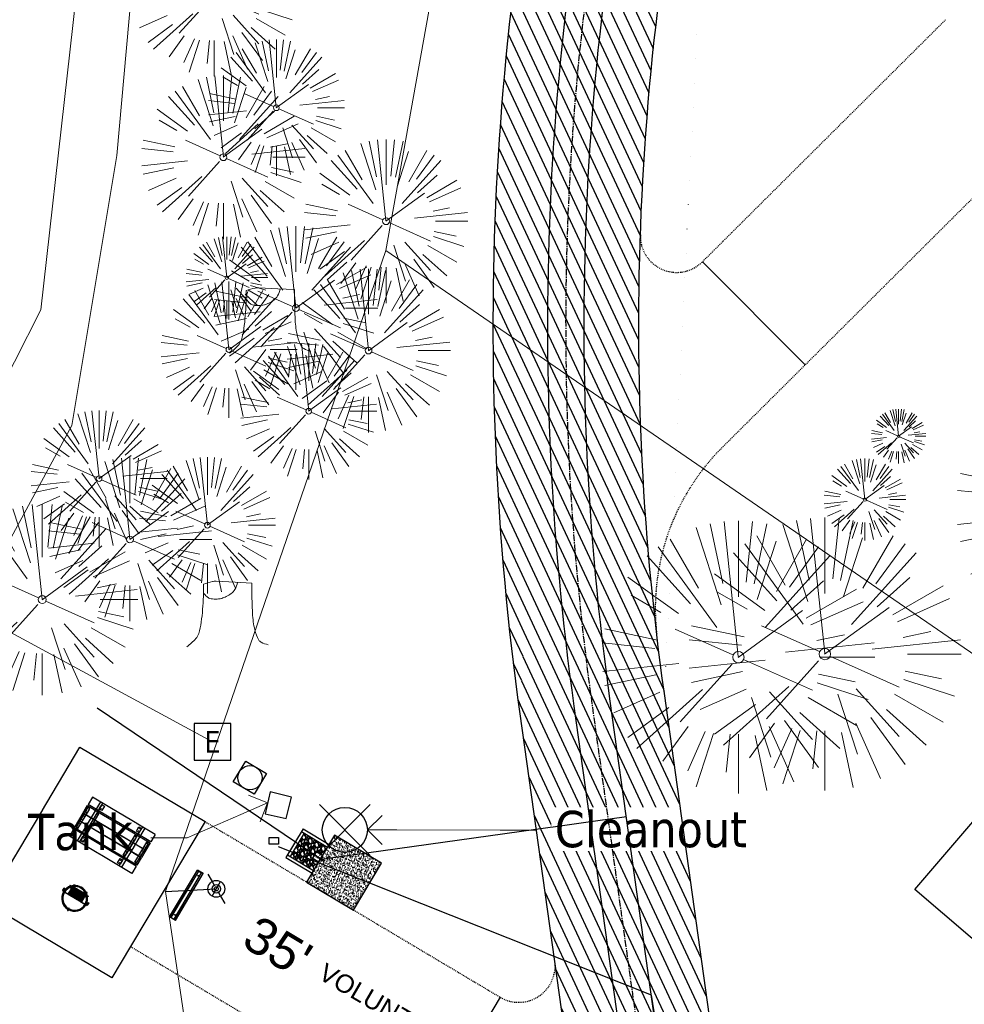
# Model space of a CAD drawing. Header units: feet. Extents: x 1134296 to 1140710, y 647902 to 649877.
# Tile 17 of 42: x 1134482 to 1134586, y 648709 to 648818. Entities that reach past the tile are written whole.
import ezdxf
from ezdxf import colors
from ezdxf.entities.mleader import LeaderData, LeaderLine
from ezdxf.enums import TextEntityAlignment as Align
from ezdxf.lldxf.tags import DXFTag
from ezdxf.math import Vec2, Vec3

# ---------------------------------------------------------------- set-up
doc = ezdxf.new("R2010")
doc.units = ezdxf.units.FT
doc.header["$MEASUREMENT"] = 0
for name, pattern in [('CENTER2', [1.125, 0.75, -0.125, 0.125, -0.125]), ('HIDDEN4', [0.095, 0.05, -0.045]), ('RAD', [0.13, 0.08, -0.05])]:
    doc.linetypes.add(name, pattern=pattern)
for name, color, linetype in [('-AGGREGATE', 8, 'Continuous'), ('-BOLTS-LAGS-SCREWS', 7, 'Continuous'), ('-CONCRETE', 9, 'Continuous'), ('-HARDWARE', 7, 'Continuous'), ('-TIMBER', 6, 'Continuous'), ('-WOOD', 5, 'Continuous'), ('C-CAMPSITE-PADS', 6, 'Continuous'), ('C-PRKG-ASPH', 5, 'Continuous'), ('C-PRKG-WHEL-STOP', 5, 'Continuous'), ('C-ROAD-ASPHALT', 1, 'Continuous'), ('C-ROAD-CNTR', 1, 'CENTER2'), ('C-ROAD-GRVL', 1, 'RAD'), ('C-SWLK-CONC', 5, 'Continuous'), ('C-SWLK-CONC-PATT', 5, 'Continuous'), ('C-UTIL-ELEC-MEP', 7, 'UGE (.5x)'), ('C-UTIL-HYDRANT', 5, 'Continuous'), ('C-UTIL-WATER-MEP', 7, 'WATER (.5x)'), ('G-TEXT-ST02', 2, 'Continuous'), ('G-XREF', 7, 'Continuous'), ('V-UTIL-POWR-STRC', 1, 'Continuous'), ('V-UTIL-SSWR-STRC', 8, 'Continuous'), ('V-UTIL-WATR-STRC', 8, 'Continuous')]:
    doc.layers.add(name, color=color, linetype=linetype)
for name, color, linetype, lineweight in [('-ANGLE-IRON', 8, 'Continuous', 25), ('V-ANNO-TEXT', 8, 'Continuous', 13), ('V-SITE-VEGE', 8, 'Continuous', 18), ('V-UTIL-POWR-LINE-UNDR', 8, 'EXIST_PROP POWER UNDERGROUND LINE 1', 15), ('V-UTIL-WATR-LINE', 8, 'WATER', 15)]:
    doc.layers.add(name, color=color, linetype=linetype, lineweight=lineweight)
doc.styles.add('Arial', font='arial.ttf', dxfattribs={"height": 180})
doc.styles.add('Normal', font='arial.ttf', dxfattribs={"height": 0.1})
doc.styles.add('SEI-Dim & Leader', font='tahoma.ttf')
doc.styles.get("Standard").update_dxf_attribs({"font": 'arial.ttf'})
tags = doc.linetypes.add('EXIST_PROP POWER UNDERGROUND LINE 1', pattern='A,1.5,-0.2,["P-UG",Standard,S=0.08,R=0,X=-0.1,Y=-0.04],-0.3', length=2).pattern_tags.tags
tags[6] = DXFTag(74, 10)
tags = doc.linetypes.add('UGE (.5x)', pattern='A,0.75,-0.2,["UGE",Standard,S=0.08,R=0,X=-0.1,Y=-0.04],-0.2', length=1.15).pattern_tags.tags
tags[6] = DXFTag(74, 10)
tags = doc.linetypes.add('WATER', pattern='A,1.5,-0.2,["W",Standard,S=0.08,R=0,X=-0.1,Y=-0.04],-0.05', length=1.75).pattern_tags.tags
tags[6] = DXFTag(74, 10)
tags = doc.linetypes.add('WATER (.5x)', pattern='A,0.75,-0.2,["W",Standard,S=0.08,R=0,X=-0.1,Y=-0.04],-0.05', length=1).pattern_tags.tags
tags[6] = DXFTag(74, 10)

# ---------------------------------------------------------------- blocks, each defined once
blk = doc.blocks.new('V-SITE-VEGE-Coniferious Tree 2')
at = {"color": 0, "linetype": 'ByBlock'}
for p, q in [((-0.0575, 0.2704), (-0.104, 0.4891)), ((-0.0003, 0.0026), (-0.0523, 0.4973)), ((0, 0.2219), (0, 0.5)), ((0.0289, 0.2753), (0.0522, 0.4973)), ((0.0572, 0.2693), (0.1039, 0.4891)), ((-0.0626, 0.1926), (-0.1545, 0.4755)), ((-0.146, 0.2528), (-0.25, 0.433)), ((0.0685, 0.211), (0.1382, 0.4256)), ((0.1391, 0.2411), (0.25, 0.433)), ((-0.0791, 0.1089), (-0.2939, 0.4045)), ((0.1869, 0.2573), (0.2939, 0.4045)), ((-0.1757, 0.1951), (-0.3346, 0.3716)), ((0.0978, 0.1086), (0.3345, 0.3716)), ((-0.2201, 0.1599), (-0.4046, 0.2939)), ((0.192, 0.1729), (0.3116, 0.2806)), ((0.2488, 0.1436), (0.433, 0.25)), ((-0.2844, 0.1642), (-0.3931, 0.227)), ((0.2659, 0.1184), (0.4568, 0.2034)), ((-0.0009, -0.0007), (0.235, 0.1707)), ((-0.2961, 0.0629), (-0.4891, 0.1039)), ((-0.0199, 0.0089), (-0.2319, 0.1032)), ((0.2873, 0.0611), (0.3885, 0.0826)), ((-0.306, 0.0322), (-0.4973, 0.0523)), ((0.1731, 0.0182), (0.4972, 0.0523)), ((0.3025, 0), (0.5, 0)), ((-0.2183, -0.0229), (-0.4973, -0.0523)), ((-0.023, -0.0255), (-0.2138, -0.2374)), ((0.0185, -0.0083), (0.272, -0.1211)), ((-0.3022, -0.0642), (-0.4891, -0.1039)), ((0.2936, -0.0624), (0.4274, -0.0908)), ((-0.132, -0.1189), (-0.3716, -0.3346)), ((0.2891, -0.094), (0.4755, -0.1545)), ((-0.2881, -0.1283), (-0.4568, -0.2034)), ((0.0478, -0.1473), (0.1192, -0.3671)), ((0.1144, -0.1271), (0.2718, -0.3019)), ((0.2555, -0.1475), (0.433, -0.25)), ((-0.2545, -0.1849), (-0.4046, -0.2939)), ((0.2254, -0.2029), (0.3716, -0.3346)), ((0.1689, -0.2325), (0.2939, -0.4045)), ((-0.1843, -0.2536), (-0.2767, -0.3808)), ((0.1131, -0.2541), (0.2033, -0.4568)), ((-0.1214, -0.2725), (-0.1856, -0.4168)), ((-0.091, -0.2799), (-0.1545, -0.4755)), ((-0.0297, -0.2818), (-0.0443, -0.4216)), ((0, -0.2818), (0, -0.5)), ((0.061, -0.2873), (0.1039, -0.4891))]:
    blk.add_line(p, q, dxfattribs=at)
blk.add_circle((0, 0), 0.0208)
blk = doc.blocks.new('V-UTIL-IRRI-Spigot')
for points in [[(-1, 1.73), (-0.5, 0.87)], [(-0.5, -0.87), (0.5, 0.87)], [(0.5, -0.87), (1, -1.73)]]:
    blk.add_lwpolyline(points)
for radius in [1, 0.5]:
    blk.add_circle((0, 0), radius)
blk = doc.blocks.new('*U863', base_point=(1134503.569, 648721.905))
at = {"xscale": 0.9237604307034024, "yscale": 0.9237604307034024, "zscale": 0.9237604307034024}
blk.add_blockref('V-UTIL-IRRI-Spigot', (1134503.569, 648721.905), dxfattribs=at)
blk = doc.blocks.new('V-UTIL-EPED')
for p, q in [((-0.05, 0.05), (-0.05, -0.05)), ((0.05, 0.05), (-0.05, 0.05)), ((0.05, -0.05), (0.05, 0.05)), ((-0.05, -0.05), (0.05, -0.05))]:
    blk.add_line(p, q)
at = {"style": 'SEI-Dim & Leader'}
blk.add_text('E', height=0.06, dxfattribs=at).set_placement((0, 0), align=Align.MIDDLE_CENTER)
blk = doc.blocks.new('*U864', base_point=(1134503.148, 648738.079))
at = {"xscale": 39.99999999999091, "yscale": 39.99999999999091, "zscale": 39.99999999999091}
blk.add_blockref('V-UTIL-EPED', (1134503.148, 648738.079), dxfattribs=at)
blk = doc.blocks.new('V-UTIL-Cleanout')
for p, q in [((-0.0707, -0.0707), (0.0707, 0.0707)), ((0.0707, -0.0707), (-0.0707, 0.0707))]:
    blk.add_line(p, q)
blk.add_circle((0, 0), 0.0625)
blk = doc.blocks.new('*U866', base_point=(1134517.696, 648728.388))
at = {"xscale": 39.59797974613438, "yscale": 39.59797974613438, "zscale": 39.59797974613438}
blk.add_blockref('V-UTIL-Cleanout', (1134517.696, 648728.388), dxfattribs=at)
blk = doc.blocks.new('_Open90')
at = {"color": 0, "linetype": 'ByBlock', "lineweight": -2}
for p, q in [((-0.5, 0.5), (0, 0)), ((0, 0), (-1, 0)), ((0, 0), (-0.5, -0.5))]:
    blk.add_line(p, q, dxfattribs=at)
blk = doc.blocks.new('V-SITE-VEGE-Stump')
for points in [[(-0.0776, 0.1565, -0.027668), (-0.0534, 0.1634, -0.067978), (-0.0432, 0.1643), (0.0086, 0.1616), (0.054, 0.1591)], [(0.0151, 0.1613, -0.082864), (0.0081, 0.142, -0.111324), (-0.0021, 0.1306, -0.039313), (-0.0159, 0.1223, -0.049197), (-0.028, 0.1177, -0.066002), (-0.0447, 0.1155, -0.070187), (-0.0604, 0.1177, -0.114859), (-0.0685, 0.1223, -0.075938), (-0.0773, 0.1332)], [(-0.1229, -0.0143, 0.052613), (-0.0986, 0.0077, 0.106195), (-0.0905, 0.0219, 0.044862), (-0.0837, 0.0527, 0.020074), (-0.0776, 0.1229, 0.011675), (-0.0773, 0.1364, 0.007866), (-0.0776, 0.1565)], [(0.054, 0.1591, 0.004334), (0.0538, 0.1369, 0.008344), (0.054, 0.1254), (0.0561, 0.0762, 0.046252), (0.0624, 0.0317, 0.069625), (0.0733, 0.0038, 0.149725), (0.0794, -0.002, 0.058523), (0.0992, -0.0091)]]:
    blk.add_lwpolyline(points, format="xyb")
blk = doc.blocks.new('*U915', base_point=(1134503.569, 648721.905))
at = {"xscale": 0.9237604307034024, "yscale": 0.9237604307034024, "zscale": 0.9237604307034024}
blk.add_blockref('V-UTIL-IRRI-Spigot', (1134503.569, 648721.905), dxfattribs=at)
blk = doc.blocks.new('*U916', base_point=(1134503.148, 648738.079))
at = {"xscale": 39.99999999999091, "yscale": 39.99999999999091, "zscale": 39.99999999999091}
blk.add_blockref('V-UTIL-EPED', (1134503.148, 648738.079), dxfattribs=at)
blk = doc.blocks.new('*U918', base_point=(1134517.696, 648728.388))
at = {"xscale": 39.59797974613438, "yscale": 39.59797974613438, "zscale": 39.59797974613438}
blk.add_blockref('V-UTIL-Cleanout', (1134517.696, 648728.388), dxfattribs=at)
blk = doc.blocks.new('Wheel_Stop')
for points in [[(-36, 6.75), (36, 6.75)], [(-36, -2.25), (-36, 6.75)], [(-35.625, 4.5), (-36, 6.75)], [(-35.625, 0), (-36, -2.25)], [(-35.955, 6.48), (35.955, 6.48)], [(-35.625, 4.5), (-35.625, 0)], [(-35.625, 4.5), (35.625, 4.5)], [(-35.625, 0), (35.625, 0)], [(35.625, 4.5), (36, 6.75)], [(35.625, 4.5), (35.625, 0)], [(35.625, 0), (36, -2.25)], [(36, -2.25), (36, 6.75)], [(-36, -2.25), (36, -2.25)], [(-35.955, -1.98), (35.955, -1.98)]]:
    blk.add_lwpolyline(points)
for centre in [(-30, 2.25), (30, 2.25)]:
    blk.add_circle(centre, 0.5)
blk = doc.blocks.new('10FT_Precast Table')
at = {"layer": '-ANGLE-IRON'}
for p, q in [((-28.5, 21.1), (-28.5, 27.6)), ((-28.5, 27.6), (-24.5, 27.6)), ((-24.5, 27.6), (-24.5, 21.1)), ((28.5, 21.1), (28.5, 27.6)), ((28.5, 27.6), (32.5, 27.6)), ((32.5, 27.6), (32.5, 21.1)), ((-43.5, 15.3), (-46.5, 15.3)), ((-46.5, 15.3), (-46.5, -15.3)), ((-43.5, -15.3), (-43.5, 15.3)), ((-24.5, 21.1), (-28.5, 21.1)), ((-25.5, 15.3), (-28.5, 15.3)), ((-28.5, 15.3), (-28.5, -15.3)), ((-25.5, -15.3), (-25.5, 15.3)), ((32.5, 21.1), (28.5, 21.1)), ((32.5, 15.3), (29.5, 15.3)), ((29.5, 15.3), (29.5, -15.3)), ((32.5, -15.3), (32.5, 15.3)), ((46.5, 15.3), (43.5, 15.3)), ((43.5, 15.3), (43.5, -15.3)), ((46.5, -15.3), (46.5, 15.3)), ((-46.5, -15.3), (-43.5, -15.3)), ((-28.5, -15.3), (-25.5, -15.3)), ((-28.5, -27.6), (-28.5, -21.1)), ((-28.5, -21.1), (-24.5, -21.1)), ((-24.5, -21.1), (-24.5, -27.6)), ((28.5, -27.6), (28.5, -21.1)), ((28.5, -21.1), (32.5, -21.1)), ((29.5, -15.3), (32.5, -15.3)), ((32.5, -21.1), (32.5, -27.6)), ((43.5, -15.3), (46.5, -15.3)), ((-24.5, -27.6), (-28.5, -27.6)), ((32.5, -27.6), (28.5, -27.6))]:
    blk.add_line(p, q, dxfattribs=at)
at = {"layer": '-BOLTS-LAGS-SCREWS'}
for centre in [(-26.5, 26.1), (30.5, 26.1), (-45, 14.3), (-27, 14.3), (-26.5, 22.6), (30.5, 22.6), (31, 14.3), (45, 14.3), (-45, 8.8), (-45, 2.8), (-27, 8.8), (-27, 2.8), (31, 8.8), (31, 2.8), (45, 8.8), (45, 2.8), (-45, -2.8), (-45, -8.8), (-27, -2.8), (-27, -8.8), (31, -2.8), (31, -8.8), (45, -2.8), (45, -8.8), (-45, -14.3), (-27, -14.3), (-26.5, -22.6), (-26.5, -26.1), (30.5, -22.6), (30.5, -26.1), (31, -14.3), (45, -14.3)]:
    blk.add_circle(centre, 0.156, dxfattribs=at)
at = {"layer": '-CONCRETE'}
for p, q in [((-32, -30), (-32, 30)), ((-28.5, 30), (-28.5, 27.6)), ((-28.5, -27.1), (-28.5, 27.1)), ((32.5, 30), (32.5, 27.6)), ((32.5, -27.1), (32.5, 27.1)), ((36, -30), (36, 30)), ((-28.5, -30), (-28.5, -27.6)), ((32.5, -27.6), (32.5, -30))]:
    blk.add_line(p, q, dxfattribs=at)
at = {"layer": '-TIMBER'}
for p, q in [((-48, 18.7), (-48, 30)), ((-48, 30), (48, 30)), ((48, 18.7), (48, 30)), ((-48, 18.7), (48, 18.7)), ((-48, 5.9), (-48, 17.1)), ((-48, 17.1), (48, 17.1)), ((48, 17.1), (48, 5.9)), ((-48, 5.9), (48, 5.9)), ((-48, -5.6), (-48, 5.6)), ((-48, 5.6), (48, 5.6)), ((48, 5.6), (48, -5.6)), ((48, -5.6), (-48, -5.6)), ((-48, -17.1), (-48, -5.9)), ((48, -5.9), (-48, -5.9)), ((48, -5.9), (48, -17.1)), ((48, -17.1), (-48, -17.1)), ((-48, -30), (-48, -18.7)), ((-48, -18.7), (48, -18.7)), ((48, -30), (48, -18.7)), ((-48, -30), (48, -30))]:
    blk.add_line(p, q, dxfattribs=at)
blk = doc.blocks.new('*X1295')
at = {"color": 0}
for p, q in [((146.1, 353.6), (146.1, 353.7)), ((146.1, 352.9), (146.8, 353.6)), ((146.1, 352.5), (146.8, 353.3)), ((146.1, 351.8), (146.8, 352.6)), ((146.1, 351.5), (146.8, 352.2)), ((146.1, 350.8), (146.8, 351.5)), ((146.3, 350.7), (146.8, 351.2))]:
    blk.add_line(p, q, dxfattribs=at)
blk = doc.blocks.new('Pilot Rocks FS-30_18_PA')
at = {"layer": '-HARDWARE'}
for p, q in [((-8.8, 0), (-17.9, 0)), ((-17.9, 0), (-12.8, 0)), ((-10.2, 0), (10.2, 0)), ((8.8, 0), (17.9, 0)), ((12.8, 0), (17.9, 0)), ((-18.9, -1.4), (-18.9, -1)), ((-18.9, -1.4), (-18.9, -1)), ((-18.9, -4.6), (-18.9, -1.4)), ((-18.9, -1.4), (-18.9, -1.4)), ((-18.2, -1.4), (-18.2, -1)), ((-18.2, -1), (-18.2, -1.4)), ((-18.2, -1.4), (-18.1, -1.4)), ((-18.1, -1.4), (-18.1, -4.6)), ((-8.8, -0.6), (-17.9, -0.6)), ((-13.3, -0.6), (-17.9, -0.6)), ((-10.2, -0.6), (10.2, -0.6)), ((-10.2, -0.6), (-10.2, -11.3)), ((-10.2, -11.3), (-10.2, -14.8)), ((-9.5, -0.6), (-9.5, -11.3)), ((-9.5, -11.3), (-9.5, -14.8)), ((-9.5, -11.6), (9.5, -11.6)), ((-9.5, -12.3), (9.5, -12.3)), ((-8.8, -0.6), (-8.8, -11.6)), ((-8.3, -0.6), (-8.3, -11.6)), ((-7.5, -0.6), (-7.5, -11.6)), ((-7, -0.6), (-7, -11.6)), ((-6.2, -0.6), (-6.2, -11.6)), ((-5.7, -0.6), (-5.7, -11.6)), ((-4.9, -0.6), (-4.9, -11.6)), ((-4.3, -0.6), (-4.3, -11.6)), ((-3.6, -0.6), (-3.6, -11.6)), ((-3, -0.6), (-3, -11.6)), ((-2.2, -0.6), (-2.2, -11.6)), ((-1.7, -0.6), (-1.7, -11.6)), ((-0.9, -0.6), (-0.9, -11.6)), ((-0.4, -0.6), (-0.4, -11.6)), ((0.4, -0.6), (0.4, -11.6)), ((0.9, -0.6), (0.9, -11.6)), ((1.7, -0.6), (1.7, -11.6)), ((2.2, -0.6), (2.2, -11.6)), ((3, -0.6), (3, -11.6)), ((3.6, -0.6), (3.6, -11.6)), ((4.3, -0.6), (4.3, -11.6)), ((4.9, -0.6), (4.9, -11.6)), ((5.7, -0.6), (5.7, -11.6)), ((6.2, -0.6), (6.2, -11.6)), ((7, -0.6), (7, -11.6)), ((7.5, -0.6), (7.5, -11.6)), ((8.3, -0.6), (8.3, -11.6)), ((8.8, -0.6), (8.8, -11.6)), ((17.9, -0.6), (8.8, -0.6)), ((9.5, -0.6), (9.5, -11.3)), ((9.5, -11.3), (9.5, -14.8)), ((10.2, -0.6), (10.2, -11.3)), ((10.2, -11.3), (10.2, -14.8)), ((18.1, -4.6), (18.1, -1.4)), ((18.1, -1.4), (18.2, -1.4)), ((18.9, -4.6), (18.1, -4.6)), ((18.2, -1.4), (18.2, -1)), ((18.2, -1.4), (18.2, -1)), ((18.9, -1.4), (18.9, -1)), ((18.9, -1), (18.9, -1.4)), ((18.9, -1.4), (18.9, -1.4)), ((18.9, -1.4), (18.9, -4.6)), ((-10.2, -13.7), (-10.2, -14.8)), ((-9.5, -14.8), (-9.5, -14.5)), ((9.5, -14.5), (9.5, -14.8)), ((10.2, -14.8), (10.2, -13.7))]:
    blk.add_line(p, q, dxfattribs=at)
at = {"layer": '-HARDWARE', "flags": 128}
for points in [[(0, 18.2, 1), (-0.6, 18.2), (-0.6, 15, 1), (0, 15), (0, 18.2)], [(-11.8, -8.9, -1), (-11.3, -9.4), (-13.5, -11.7, -1), (-14, -11.3), (-11.8, -8.9)], [(11.8, -8.9, 1), (11.3, -9.4), (13.5, -11.7, 1), (14, -11.3), (11.8, -8.9)]]:
    blk.add_lwpolyline(points, format="xyb", dxfattribs=at)
at = {"layer": '-HARDWARE'}
for points in [[(-18.9, -4.6), (-18.9, -1.4), (-18.1, -1.4), (-18.1, -4.6)], [(-7.5, -11.6), (-8.3, -11.6), (-8.3, -0.6), (-7.5, -0.6)], [(-6.2, -11.6), (-7, -11.6), (-7, -0.6), (-6.2, -0.6)], [(-4.9, -11.6), (-5.7, -11.6), (-5.7, -0.6), (-4.9, -0.6)], [(-3.6, -11.6), (-4.3, -11.6), (-4.3, -0.6), (-3.6, -0.6)], [(-2.2, -11.6), (-3, -11.6), (-3, -0.6), (-2.2, -0.6)], [(-0.9, -11.6), (-1.7, -11.6), (-1.7, -0.6), (-0.9, -0.6)], [(-0.4, -11.6), (0.4, -11.6), (0.4, -0.6), (-0.4, -0.6)], [(0.9, -11.6), (1.7, -11.6), (1.7, -0.6), (0.9, -0.6)], [(2.2, -11.6), (3, -11.6), (3, -0.6), (2.2, -0.6)], [(3.6, -11.6), (4.3, -11.6), (4.3, -0.6), (3.6, -0.6)], [(4.9, -11.6), (5.7, -11.6), (5.7, -0.6), (4.9, -0.6)], [(6.2, -11.6), (7, -11.6), (7, -0.6), (6.2, -0.6)], [(7.5, -11.6), (8.3, -11.6), (8.3, -0.6), (7.5, -0.6)], [(18.9, -4.6), (18.9, -1.4), (18.1, -1.4), (18.1, -4.6)]]:
    blk.add_lwpolyline(points, close=True, dxfattribs=at)
for centre, radius, start, end in [((0, 0), 17.1, 0.1484, 179.8516), ((0, 0), 15.7, 0.161, 179.839), ((-17.9, -1), 1, 90, 180), ((-17.9, -1), 1, 90, 180), ((17.9, -1), 1, 0, 90), ((17.9, -1), 1, 0, 90), ((-17.9, -1), 0.333, 90, 180), ((-17.9, -1), 0.333, 90, 180), ((0, 0), 17.1, 182.0901, 220.7491), ((0, 0), 15.7, 182.2674, 220.2248), ((0, 0), 17.1, 220.7491, 233.2978), ((0, 0), 15.7, 220.2248, 229.5861), ((-9.9, -11.6), 0.333, 0, 180), ((0, 0), 15.7, 232.704, 307.296), ((9.9, -11.6), 0.333, 0, 180), ((0, 0), 15.7, 310.4139, 319.7752), ((0, 0), 17.1, 306.7022, 319.2509), ((0, 0), 15.7, 319.7752, 357.7326), ((0, 0), 17.1, 319.2509, 357.9099), ((17.9, -1), 0.333, 0, 90), ((17.9, -1), 0.333, 0, 90), ((-9.9, -14.8), 0.333, 180, 0), ((-9.9, -14.8), 0.333, 180, 0), ((0, 0), 17.1, 236.0414, 303.9586), ((9.9, -14.8), 0.333, 180, 0), ((9.9, -14.8), 0.333, 180, 0)]:
    blk.add_arc(centre, radius, start, end, dxfattribs=at)
at = {"layer": '-HARDWARE', "rotation": 180}
for p, xscale, yscale, zscale in [((137.7, 372.6), 1.066666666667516, 1.066666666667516, 1.066666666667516), ((-137.7, 372.6), -1.066666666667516, 1.066666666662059, 1.066666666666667)]:
    blk.add_blockref('*X1295', p, dxfattribs=dict(at, xscale=xscale, yscale=yscale, zscale=zscale))
blk = doc.blocks.new('HYDRANT & PAD')
at = {"layer": '-AGGREGATE'}
h = blk.add_hatch(dxfattribs=at)
h.set_pattern_fill('GRAVEL', color=256, scale=10)
h.paths.add_polyline_path([(18, 72), (18, 108), (-18, 108), (-18, 72), (-4.8, 72), (-4.8, 81.6), (4.8, 81.6), (4.8, 72)])
at = {"layer": 'C-SWLK-CONC-PATT'}
h = blk.add_hatch(dxfattribs=at)
h.set_pattern_fill('AR-CONC', color=256)
h.set_pattern_definition([(50, (-9267.939, -358120.348), (7.17260183, -0.62752135), [0.75, -8.25]), (355, (-9267.939, -358120.348), (-1.38751334, 7.52192134), [0.6, -6.6]), (100.4514445, (-9267.341, -358120.4), (5.78508847, 6.89439991), [0.63740192, -7.01142112]), (46.1842, (-9267.939, -358118.348), (10.6724133, -1.6551928), [1.125, -12.375]), (96.6356355, (-9267.05, -358118.486), (9.34661946, 9.741186), [0.95610342, -10.5171376]), (351.184164, (-9267.939, -358118.348), (9.34661945, 9.741186), [0.9, -9.9]), (21, (-9266.939, -358118.848), (5.96907052, -4.02618891), [0.75, -8.25]), (326, (-9266.939, -358118.848), (2.43315332, 7.25150045), [0.6, -6.6]), (71.4514447, (-9266.4415, -358119.1835), (8.40222377, 3.22531153), [0.6374019, -7.01142112]), (37.5, (-9267.939, -358120.348), (0.121598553, 3.328938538), [0, -6.52, 0, -6.7, 0, -6.625]), (7.5, (-9267.939, -358120.348), (2.630695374, 3.94411712), [0, -3.82, 0, -6.37, 0, -2.525]), (327.5, (-9270.169, -358120.348), (5.338224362, -0.225548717), [0, -2.5, 0, -7.8, 0, -10.35]), (317.5, (-9271.169, -358120.348), (5.831861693, 1.001049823), [0, -3.25, 0, -5.18, 0, -7.35])])
h.paths.add_polyline_path([(36, 72), (-0.5, 72), (-1.8, 72), (-5.8, 72), (-36, 72), (-36, 0), (36, 0)])
at = {"layer": '-HARDWARE'}
for p, q in [((-0.9, 70.2), (-0.9, 69.5)), ((-0.1, 68.2), (-0.2, 71.2)), ((-0.2, 71.2), (0.3, 71.2)), ((0.3, 71.2), (0.2, 68.2)), ((0.9, 70.2), (0.9, 69.5))]:
    blk.add_line(p, q, dxfattribs=at)
for points in [[(-0.8, 82.6), (-0.8, 82)], [(0.8, 82), (-0.8, 82)], [(-0.6, 81.6), (-0.6, 82)], [(0.6, 81.6), (0.6, 82)], [(0.7, 82.6), (0.7, 82)]]:
    blk.add_lwpolyline(points, dxfattribs=at)
at = {"layer": '-HARDWARE', "linetype": 'HIDDEN4'}
for points in [[(-0.6, 81.6), (-0.6, 72.1)], [(0.6, 81.6), (0.6, 72)]]:
    blk.add_lwpolyline(points, dxfattribs=at)
at = {"layer": '-HARDWARE'}
blk.add_lwpolyline([(0.9, 69.5), (0.8, 68.6, 0.013614), (0.8, 68.5), (0.8, 68.1, -0.014895), (0.8, 68.1), (0.8, 67.7, -0.39687), (0.4, 67.4), (-0.5, 67.4, -0.39687), (-0.8, 67.7), (-0.8, 68.1, -0.014895), (-0.8, 68.1), (-0.8, 68.5, 0.013614), (-0.8, 68.6), (-0.9, 69.5)], format="xyb", dxfattribs=at)
for centre, radius, start, end in [((0, 82.6), 0.794, 340.8718, 199.1282), ((0, 82.6), 0.75, 0, 180), ((0, 71), 1.2, 284.4558, 262.278)]:
    blk.add_arc(centre, radius, start, end, dxfattribs=at)
at = {"layer": '-TIMBER', "flags": 128}
for points in [[(-22, 112), (-22, 72)], [(22, 112), (-22, 112)], [(-18, 112), (-18, 72)], [(18, 108), (-18, 108)], [(18, 112), (18, 72)], [(22, 112), (22, 72)]]:
    blk.add_lwpolyline(points, dxfattribs=at)
at = {"layer": '-WOOD'}
blk.add_lwpolyline([(4.8, 72), (4.8, 81.6), (-4.8, 81.6), (-4.8, 72)], close=True, dxfattribs=at)
at = {"layer": 'C-SWLK-CONC'}
blk.add_lwpolyline([(36, 0), (36, 72), (-36, 72), (-36, 0)], dxfattribs=at)
at = {"layer": 'C-SWLK-CONC', "linetype": 'Continuous'}
blk.add_lwpolyline([(-36, 0), (36, 0)], dxfattribs=at)
blk = doc.blocks.new('C_PBASE-PACTOLA_02403811')
at = {"layer": 'C-CAMPSITE-PADS'}
for points in [[(1134494.15, 648715.55), (1134492.1, 648712.11), (1134478.35, 648720.29), (1134488.58, 648737.48), (1134502.33, 648729.3), (1134494.15, 648715.55)], [(1134592.54, 648711.42), (1134580.38, 648721.82), (1134593.38, 648737.02)], [(1134488.79, 648720.48), (1134489.05, 648720.91)]]:
    blk.add_lwpolyline(points, dxfattribs=at)
at = {"layer": 'C-ROAD-ASPHALT'}
blk.add_lwpolyline([(1134633.65, 648994.15), (1134723.23, 649000.6, -0.300313), (1134907.7, 648897.02), (1134943.56, 648827.41, -0.242942), (1134943.47, 648735.65, -0.014482), (1134938.28, 648725.89), (1134902.77, 648660.9, -0.111237), (1134861.54, 648614.05), (1134757.48, 648538.57, 0.178397), (1134706.3, 648462.14, -0.47863), (1134656.99, 648438.88, -0.128153), (1134626.71, 648464.73), (1134623.06, 648469.96, -0.104209), (1134584.05, 648561.81), (1134566.4, 648651.59, -0.01381), (1134561.9, 648678.39), (1134552.83, 648743.38, -0.094333), (1134558.21, 648852.45), (1134566.77, 648887.84, -0.036442), (1134590.86, 648962.97, -0.28642)], format="xyb", close=True, dxfattribs=at)
blk.add_lwpolyline([(1134641.75, 648097.24, -0.047459), (1134675.31, 648187.21, 0.35336), (1134666.8, 648223.94, -0.106181), (1134644.2, 648251.03), (1134637.91, 648263.01), (1134624.34, 648241.53), (1134586.21, 648314.11), (1134596.83, 648319.69, 0.414214), (1134601.03, 648333.19), (1134601.03, 648333.19, -0.272199), (1134605.1, 648418.24), (1134606.84, 648420.9, -0.102173), (1134622.24, 648436.38, 0.468797), (1134623.09, 648444.02, -0.039414), (1134613.59, 648455.57), (1134609.94, 648460.8, -0.104209), (1134568.35, 648558.72), (1134550.7, 648648.51, -0.01381), (1134546.06, 648676.18), (1134536.98, 648741.16, -0.094333), (1134542.66, 648856.22), (1134551.22, 648891.6, -0.010799), (1134557.39, 648914.9)], format="xyb", dxfattribs=at)
at = {"layer": 'C-ROAD-CNTR', "flags": 128}
blk.add_lwpolyline([(1134682.82, 648422.25), (1134669.22, 648425.85, -0.177469), (1134620.15, 648460.15), (1134616.5, 648465.38, -0.104209), (1134576.2, 648560.26), (1134558.55, 648650.05, -0.01381), (1134553.98, 648677.28), (1134544.9, 648742.27, -0.094333), (1134550.43, 648854.34), (1134559, 648889.72, -0.142864), (1134712.37, 649156.83), (1134786.2, 649227.81, -0.041643), (1134812.01, 649248.79), (1134833.03, 649263.15, -0.265468), (1134926.96, 649270.71), (1134949.26, 649260.25, -0.036701), (1135013.16, 649224.33), (1135075.32, 649183.13, -0.302523), (1135105.39, 649111.58), (1135099.69, 649081.89, -0.049273), (1135094.1, 649063.04), (1135036.84, 648922.4, -0.009219), (1135029.58, 648905.45), (1134962.36, 648756.34, -0.019155), (1134945.3, 648722.05), (1134909.79, 648657.07, -0.111237), (1134866.24, 648607.57), (1134762.18, 648532.09, 0.322945), (1134716.4, 648393.22), (1134719.72, 648382.71, -0.171424), (1134715.29, 648249.56), (1134707.16, 648228.78, -0.022723), (1134688.71, 648187.28, 0.05045), (1134653.34, 648094.13)], format="xyb", dxfattribs=at)
at = {"layer": 'C-ROAD-GRVL', "flags": 128}
for points in [[(1134550.19, 648793.85, 0.679976), (1134557.01, 648790.88), (1134583.76, 648817.52)], [(1134605.68, 648816.76), (1134559.19, 648770.46, 0.22991), (1134552, 648749.84)], [(1134502.33, 648729.3), (1134534.77, 648709.99, 0.629228), (1134540.78, 648713.98)], [(1134494.15, 648715.55), (1134534.46, 648691.55, -0.226254), (1134546.42, 648673.65)]]:
    blk.add_lwpolyline(points, format="xyb", dxfattribs=at)
at = {"layer": 'C-UTIL-ELEC-MEP'}
blk.add_lwpolyline([(1134509.37, 648727.55), (1134510.42, 648727.55), (1134510.42, 648726.84), (1134509.37, 648726.84)], close=True, dxfattribs=at)
blk.add_lwpolyline([(1134524.76, 648680.95), (1134557, 648675.47), (1134551.4, 648710.21), (1134510.4, 648726.54)], dxfattribs=at)
at = {"layer": 'C-UTIL-WATER-MEP'}
for p, q in [((1134490.46, 648741.82), (1134515.11, 648725.18)), ((1134515.11, 648725.18), (1134543.7, 648729.17)), ((1134543.7, 648729.17), (1134548.65, 648729.87))]:
    blk.add_line(p, q, dxfattribs=at)
at = {"layer": 'C-UTIL-WATER-MEP', "flags": 128}
for points in [[(1134713.29, 648416.24), (1134669.73, 648427.78, -0.177469), (1134621.79, 648461.3), (1134618.14, 648466.52, -0.104209), (1134578.16, 648560.65), (1134560.52, 648650.44, -0.01381), (1134555.96, 648677.56), (1134546.88, 648742.55, -0.094333), (1134552.38, 648853.87), (1134560.94, 648889.25, -0.142864), (1134713.76, 649155.39), (1134787.59, 649226.37, -0.041643), (1134813.13, 649247.14), (1134834.16, 649261.5, -0.265468), (1134926.11, 649268.9), (1134948.41, 649258.44, -0.036701), (1135012.06, 649222.67), (1135074.22, 649181.46, -0.302523), (1135103.43, 649111.96), (1135097.72, 649082.26, -0.049273), (1135092.25, 649063.79), (1135034.99, 648923.15, -0.009219), (1135027.76, 648906.27), (1134960.54, 648757.16, -0.019155), (1134943.55, 648723.01), (1134908.04, 648658.03, -0.111237), (1134865.06, 648609.19), (1134761.01, 648533.71, 0.157468), (1134714.97, 648470.68, 0.157468)], [(1134709.85, 648413.02), (1134668.71, 648423.91, -0.177469), (1134618.51, 648459.01), (1134614.86, 648464.23, -0.104209), (1134574.23, 648559.88), (1134556.59, 648649.67, -0.01381), (1134552, 648677.01), (1134542.92, 648741.99, -0.094333), (1134548.49, 648854.81), (1134557.05, 648890.19, -0.088923), (1134635.56, 649068.47, -0.076785)]]:
    blk.add_lwpolyline(points, format="xyb", dxfattribs=at)
at = {"layer": 'C-UTIL-WATER-MEP'}
blk.add_lwpolyline([(1134506.8, 648735.96), (1134509.09, 648734.6), (1134507.73, 648732.31), (1134505.44, 648733.67)], close=True, dxfattribs=at)
blk.add_circle((1134507.27, 648734.13), 1.33, dxfattribs=at)
at = {"layer": 'Defpoints', "flags": 128}
for points in [[(1134557.01, 648790.88), (1134568.3, 648779.54)], [(1134534.77, 648709.99), (1134526.59, 648696.24)]]:
    blk.add_lwpolyline(points, dxfattribs=at)
at = {"layer": '-HARDWARE', "xscale": 0.08333333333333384, "yscale": 0.08333333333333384, "zscale": 0.08333333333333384, "rotation": 149.2349298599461}
blk.add_blockref('Pilot Rocks FS-30_18_PA', (1134488, 648720.86), dxfattribs=at)
at = {"xscale": 0.08333333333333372, "yscale": 0.08333333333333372, "zscale": 0.08333333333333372, "rotation": 149.2349298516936}
blk.add_blockref('10FT_Precast Table', (1134492.13, 648727.8), dxfattribs=at)
at = {"layer": 'C-PRKG-WHEL-STOP', "xscale": 0.08333333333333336, "yscale": 0.08333333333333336, "zscale": 0.08333333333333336, "rotation": 59.23492963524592}
blk.add_blockref('Wheel_Stop', (1134500.44, 648721.11), dxfattribs=at)
at = {"layer": 'C-UTIL-HYDRANT', "xscale": 0.08333333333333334, "yscale": 0.08333333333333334, "zscale": 0.08333333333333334, "rotation": 59.23492982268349}
blk.add_blockref('HYDRANT & PAD', (1134520.19, 648722.15), dxfattribs=at)
at = {"layer": 'C-CAMPSITE-PADS', "insert": (1134508.23, 648719.15), "char_height": 4, "attachment_point": 1, "rotation": 329.1912, "style": 'Arial'}
blk.add_mtext_dynamic_manual_height_columns("35'", width=0.889, gutter_width=1, heights=[0], dxfattribs=at)
at = {"layer": 'G-TEXT-ST02', "insert": (1134515.65, 648713.83), "char_height": 2, "attachment_point": 1, "rotation": 329.8041, "style": 'Normal'}
blk.add_mtext('VOLUNTEER SITE', dxfattribs=at)
blk = doc.blocks.new('C_PHTCH-PACTOLA_02403811')
at = {"layer": 'C-PRKG-ASPH'}
h = blk.add_hatch(dxfattribs=at)
h.set_pattern_fill('ANSI31', color=256, scale=10, angle=70)
edge = h.paths.add_edge_path(flags=16)
edge.add_arc((1135093.57, 648760.36), 542, 143.5704, 153.2664, ccw=False)
edge.add_arc((1135093.57, 648760.36), 542, 133.8743, 143.5704, ccw=False)
edge.add_line((1134717.92, 649151.06), (1134791.74, 649222.04))
edge.add_arc((1134924.81, 649083.64), 192, 124.3358, 133.8743, ccw=False)
edge.add_line((1134816.52, 649242.18), (1134837.54, 649256.54))
edge.add_arc((1134886.61, 649184.7), 87, 64.8666, 124.3358, ccw=False)
edge.add_line((1134923.57, 649263.47), (1134945.86, 649253.01))
edge.add_arc((1134736.9, 648807.59), 492, 56.4591, 64.8666, ccw=False)
edge.add_line((1135008.74, 649217.67), (1135070.9, 649176.46))
edge.add_arc((1135036.64, 649124.78), 62, -10.868, 56.4591, ccw=False)
edge.add_line((1135097.53, 649113.09), (1135091.83, 649083.4))
edge.add_arc((1135001.48, 649100.74), 92, 337.8486, 349.132, ccw=False)
edge.add_line((1135086.69, 649066.05), (1135029.44, 648925.41))
edge.add_arc((1134573.75, 649110.92), 492, 335.736, 337.8486, ccw=False)
edge.add_line((1135022.29, 648908.74), (1134970.11, 648792.98))
edge.add_line((1134970.11, 648792.98), (1134955.07, 648759.62))
edge.add_arc((1134506.53, 648961.81), 492, 331.3466, 335.736, ccw=False)
edge.add_line((1134938.28, 648725.89), (1134902.77, 648660.9))
edge.add_arc((1134778.16, 648728.99), 142, 305.9573, 331.3466, ccw=False)
edge.add_line((1134861.54, 648614.05), (1134757.48, 648538.57))
edge.add_arc((1134835.58, 648430.91), 133, 125.9573, 166.4172)
edge.add_arc((1134672.28, 648470.36), 35, 244.1086, 346.4172, ccw=False)
edge.add_arc((1134691.46, 648509.91), 78.96, 214.9055, 244.1168, ccw=False)
edge.add_line((1134626.71, 648464.73), (1134623.06, 648469.96))
edge.add_arc((1134821.51, 648608.47), 242, 191.1168, 214.9138, ccw=False)
edge.add_line((1134584.05, 648561.81), (1134566.4, 648651.59))
edge.add_arc((1135049.17, 648746.46), 492, 187.9519, 191.1168, ccw=False)
edge.add_line((1134561.9, 648678.39), (1134552.83, 648743.38))
edge.add_arc((1134842.02, 648783.77), 292, 166.3961, 187.9519, ccw=False)
edge.add_line((1134558.21, 648852.45), (1134566.77, 648887.84))
edge.add_arc((1135093.57, 648760.36), 542, 158.0478, 166.3961, ccw=False)
edge.add_arc((1135093.57, 648760.36), 542, 153.2664, 158.0478, ccw=False)
edge = h.paths.add_edge_path()
edge.add_line((1134664.93, 648091.02), (1134641.75, 648097.24))
edge.add_arc((1135131.44, 647965.88), 507, 154.1155, 164.9841, ccw=False)
edge.add_arc((1135131.44, 647965.88), 507, 153.4315, 154.1155, ccw=False)
edge.add_arc((1134241.51, 648410.91), 488, 333.4315, 338.6384)
edge.add_line((1134695.99, 648233.15), (1134704.11, 648253.93))
edge.add_arc((1134529.03, 648322.41), 188, 338.6384, 377.1955)
edge.add_arc((1134651.31, 648360.25), 60, 17.1955, 74.9727)
edge.add_line((1134666.86, 648418.2), (1134661.5, 648419.81))
edge.add_arc((1134691.49, 648509.95), 95, 223.9419, 251.5981, ccw=False)
edge.add_arc((1134691.54, 648509.98), 95.06, 214.9166, 223.9393, ccw=False)
edge.add_line((1134613.59, 648455.57), (1134609.94, 648460.8))
edge.add_arc((1134821.51, 648608.47), 258, 191.1168, 214.9138, ccw=False)
edge.add_line((1134568.35, 648558.72), (1134550.7, 648648.51))
edge.add_arc((1135049.17, 648746.46), 508, 187.9519, 191.1168, ccw=False)
edge.add_line((1134546.06, 648676.18), (1134536.98, 648741.16))
edge.add_arc((1134842.02, 648783.77), 308, 166.3961, 187.9519, ccw=False)
edge.add_line((1134542.66, 648856.22), (1134551.22, 648891.6))
edge.add_arc((1135093.57, 648760.36), 558, 163.9213, 166.3961, ccw=False)
edge.add_arc((1134538.18, 648920.44), 20, 343.9213, 402.7699)
edge.add_line((1134552.86, 648934.02), (1134533.45, 648955.01))
edge.add_arc((1135093.57, 648760.36), 592.98, 146.01874, 160.8371, ccw=False)
edge.add_line((1134601.86, 649091.79), (1134616.58, 649064.03))
edge.add_arc((1134621, 649066.38), 5, 207.9516, 327.0741)
edge.add_arc((1135093.57, 648760.36), 558, 133.8743, 147.0741, ccw=False)
edge.add_line((1134706.83, 649162.6), (1134780.65, 649233.58))
edge.add_arc((1134924.81, 649083.64), 208, 124.3358, 133.8743, ccw=False)
edge.add_line((1134807.49, 649255.39), (1134828.52, 649269.75))
edge.add_arc((1134886.61, 649184.7), 103, 64.8666, 124.3358, ccw=False)
edge.add_line((1134930.36, 649277.95), (1134952.66, 649267.49))
edge.add_arc((1134736.9, 648807.59), 508, 56.4591, 64.8666, ccw=False)
edge.add_line((1135017.58, 649231), (1135079.74, 649189.8))
edge.add_arc((1135036.64, 649124.78), 78, -10.868, 56.4591, ccw=False)
edge.add_line((1135113.25, 649110.08), (1135107.54, 649080.38))
edge.add_arc((1135001.48, 649100.74), 108, 337.8486, 349.132, ccw=False)
edge.add_line((1135101.51, 649060.02), (1135044.25, 648919.38))
edge.add_arc((1134573.75, 649110.92), 508, 335.736, 337.8486, ccw=False)
edge.add_line((1135036.87, 648902.16), (1134969.66, 648753.05))
edge.add_arc((1134506.53, 648961.81), 508, 331.3466, 335.736, ccw=False)
edge.add_line((1134952.32, 648718.22), (1134916.81, 648653.23))
edge.add_arc((1134778.16, 648728.99), 158, 305.9573, 331.3466, ccw=False)
edge.add_line((1134870.94, 648601.1), (1134766.88, 648525.62))
edge.add_arc((1134835.58, 648430.91), 117, 125.9573, 162.2649)
edge.add_arc((1134752.71, 648457.41), 30, 162.2649, 196.8024)
edge.add_arc((1134835.58, 648430.91), 113, 170.9217, 197.5477)
edge.add_line((1134727.84, 648396.84), (1134731.16, 648386.32))
edge.add_arc((1134529.03, 648322.41), 212, 11.3401, 17.5477, ccw=False)
edge.add_arc((1134529.06, 648322.4), 211.97, -20.6491, 11.3422, ccw=False)
edge.add_arc((1134759.87, 648235.31), 34.72, 159.1872, 239.4136)
edge.add_line((1134742.2, 648205.42), (1134709.51, 648185.7))
edge.add_line((1134709.51, 648185.7), (1134699, 648181.01))
edge.add_arc((1135131.44, 647965.88), 483, 153.5512, 164.9841)
blk = doc.blocks.new('C_XBASE-PACTOLA_02403811')
at = {"layer": 'V-UTIL-POWR-LINE-UNDR', "flags": 128}
for points in [[(1134473.06, 648231.49), (1134478.46, 648413.9), (1134486.34, 648507.97), (1134488, 648563.71), (1134458.97, 648637.48), (1134452.33, 648694.36), (1134469.76, 648757.01), (1134484.27, 648785.6), (1134490.08, 648837.1), (1134491.32, 648874.4), (1134488.84, 648928), (1134492.85, 649108.17)], [(1134503.15, 648738.08), (1134476.61, 648752.47)]]:
    blk.add_lwpolyline(points, dxfattribs=at)
at = {"layer": 'V-SITE-VEGE'}
for name, p, xscale, yscale, zscale in [('V-SITE-VEGE-Coniferious Tree 2', (1134503.35, 648820.3), 17.99978256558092, 17.99978256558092, 17.99978256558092), ('V-SITE-VEGE-Coniferious Tree 2', (1134510.17, 648807.83), 14.99981880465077, 14.99981880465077, 14.99981880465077), ('V-SITE-VEGE-Coniferious Tree 2', (1134504.35, 648802.39), 17.99978256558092, 17.99978256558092, 17.99978256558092), ('V-SITE-VEGE-Coniferious Tree 2', (1134522.23, 648795.35), 17.99978256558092, 17.99978256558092, 17.99978256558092), ('V-SITE-VEGE-Coniferious Tree 2', (1134512.32, 648785.8), 17.99978256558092, 17.99978256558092, 17.99978256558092), ('V-SITE-VEGE-Coniferious Tree 2', (1134504.73, 648789.14), 8.999891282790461, 8.999891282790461, 8.999891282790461), ('V-SITE-VEGE-Coniferious Tree 2', (1134520.31, 648781.12), 17.99978256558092, 17.99978256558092, 17.99978256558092), ('V-SITE-VEGE-Coniferious Tree 2', (1134504.95, 648781.22), 14.99981880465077, 14.99981880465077, 14.99981880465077), ('V-SITE-VEGE-Stump', (1134509.98, 648781.41), 40.31522404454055, 40.31522404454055, 40.31522404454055), ('V-SITE-VEGE-Coniferious Tree 2', (1134513.73, 648774.45), 14.99981880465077, 14.99981880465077, 14.99981880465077), ('V-SITE-VEGE-Coniferious Tree 2', (1134602.98, 648763.86), 35.99956513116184, 35.99956513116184, 35.99956513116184), ('V-SITE-VEGE-Coniferious Tree 2', (1134490.68, 648767.03), 14.99981880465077, 14.99981880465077, 14.99981880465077), ('V-SITE-VEGE-Coniferious Tree 2', (1134494.08, 648760.34), 17.99978256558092, 17.99978256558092, 17.99978256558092), ('V-SITE-VEGE-Coniferious Tree 2', (1134502.59, 648761.91), 14.99981880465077, 14.99981880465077, 14.99981880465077), ('V-SITE-VEGE-Coniferious Tree 2', (1134574.88, 648764.73), 8.999891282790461, 8.999891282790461, 8.999891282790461), ('V-SITE-VEGE-Coniferious Tree 2', (1134484.44, 648753.73), 20.99974632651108, 20.99974632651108, 20.99974632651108), ('V-SITE-VEGE-Coniferious Tree 2', (1134570.48, 648747.74), 29.99963760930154, 29.99963760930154, 29.99963760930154), ('V-SITE-VEGE-Coniferious Tree 2', (1134560.97, 648747.39), 29.99963760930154, 29.99963760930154, 29.99963760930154), ('V-SITE-VEGE-Stump', (1134505.29, 648749.12), 40.31522404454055, 40.31522404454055, 40.31522404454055)]:
    blk.add_blockref(name, p, dxfattribs=dict(at, xscale=xscale, yscale=yscale, zscale=zscale))
at = {"layer": 'V-SITE-VEGE', "xscale": 5.999927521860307, "yscale": 5.999927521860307, "zscale": 5.999927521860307, "rotation": 8.537736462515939e-07}
blk.add_blockref('V-SITE-VEGE-Coniferious Tree 2', (1134578.58, 648771.69), dxfattribs=at)
at = {"layer": 'V-UTIL-POWR-STRC'}
for name in ['*U864', '*U916']:
    blk.add_blockref(name, (1134503.15, 648738.08), dxfattribs=at)
at = {"layer": 'V-UTIL-POWR-STRC', "xscale": 39.99999999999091, "yscale": 39.99999999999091, "zscale": 39.99999999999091}
blk.add_blockref('V-UTIL-EPED', (1134503.15, 648738.08), dxfattribs=at)
at = {"layer": 'V-UTIL-SSWR-STRC'}
for name in ['*U866', '*U918']:
    blk.add_blockref(name, (1134517.7, 648728.39), dxfattribs=at)
at = {"layer": 'V-UTIL-WATR-STRC'}
blk.add_blockref('*U863', (1134503.57, 648721.91), dxfattribs=at)
at = {"layer": 'V-ANNO-TEXT'}
ml = blk.add_multileader_mtext('Standard', dxfattribs=at)
ml.set_content('Holding Tank', color=256, style='SEI-Dim & Leader')
ml.set_leader_properties(color=256, linetype='ByLayer', lineweight=-1)
ml.set_arrow_properties(name='OPEN90')
ml.build(insert=Vec2(0, 0))
ml.multileader.update_dxf_attribs({"text_left_attachment_type": 2, "text_right_attachment_type": 2, "dogleg_length": 0.1, "arrow_head_size": 3.2, "scale": 40})
ctx = ml.context
ctx.base_point, ctx.scale, ctx.arrow_head_size, ctx.plane_origin = Vec3(1134460.67, 648727.52), 40, 3.2, Vec3(1134509.21, 648731.37)
ctx.left_attachment, ctx.right_attachment, ctx.text_align_type = 2, 2, 2
notes = []
notes.append((ctx, [(0, (1, 1, 0), (1134500.37, 648727.52), (-1, 0), 4, [(0, [(1134509.21, 648731.37)], 0, [])])]))
ctx.mtext.insert, ctx.mtext.alignment, ctx.mtext.flow_direction = Vec3(1134494.37, 648730.17), 3, 5
ctx.mtext.has_bg_fill, ctx.mtext.bg_color, ctx.mtext.bg_scale_factor, ctx.mtext.bg_transparency, ctx.mtext.use_window_bg_color = 1, -1073741824, 1.1, 0, 1
for ctx, leaders in notes:
    for number, flags, end, landing, length, lines in leaders:
        leader = LeaderData()
        leader.index, (leader.has_last_leader_line, leader.has_dogleg_vector, leader.attachment_direction) = number, flags
        leader.last_leader_point, leader.dogleg_vector, leader.dogleg_length = Vec3(end), Vec3(landing), length
        for number, points, colour, breaks in lines:
            line = LeaderLine()
            line.index, line.vertices, line.color, line.breaks = number, Vec3.list(points), colors.encode_raw_color(colour), breaks
            leader.lines.append(line)
        ctx.leaders.append(leader)
at = {"layer": 'V-UTIL-WATR-LINE', "flags": 128}
blk.add_lwpolyline([(1134533.42, 648547.6), (1134534.84, 648556.08), (1134510.79, 648635.47), (1134497.97, 648721.63), (1134522.21, 648792.11)], dxfattribs=at)
at = {"layer": 'V-UTIL-WATR-STRC', "flags": 128}
blk.add_lwpolyline([(1134508.94, 648730.16), (1134511.24, 648729.64), (1134511.85, 648731.98), (1134509.49, 648732.58)], close=True, dxfattribs=at)
blk.add_lwpolyline([(1134497.97, 648721.63), (1134503.57, 648721.91)], dxfattribs=at)
at = {"layer": 'V-UTIL-WATR-STRC'}
blk.add_blockref('*U915', (1134503.57, 648721.91), dxfattribs=at)
at = {"layer": 'V-UTIL-WATR-STRC', "xscale": 0.4618802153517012, "yscale": 0.4618802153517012, "zscale": 0.4618802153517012}
blk.add_blockref('V-UTIL-IRRI-Spigot', (1134503.57, 648721.91), dxfattribs=at)
at = {"layer": 'V-ANNO-TEXT'}
ml = blk.add_multileader_mtext('Standard', dxfattribs=at)
ml.set_content('Cleanout', color=256, style='SEI-Dim & Leader')
ml.set_leader_properties(color=256, linetype='ByLayer', lineweight=-1)
ml.set_arrow_properties(name='OPEN90')
ml.build(insert=Vec2(0, 0))
ml.multileader.update_dxf_attribs({"text_left_attachment_type": 2, "text_right_attachment_type": 2, "dogleg_length": 0.1, "arrow_head_size": 3.2, "scale": 40})
ctx = ml.context
ctx.base_point, ctx.scale, ctx.arrow_head_size, ctx.plane_origin = Vec3(1134538.79, 648728.36), 40, 3.2, Vec3(1134517.7, 648728.39)
ctx.left_attachment, ctx.right_attachment = 2, 2
notes = []
notes.append((ctx, [(1, (1, 1, 0), (1134534.79, 648728.36), (1, 0), 4, [(0, [(1134520.2, 648728.39)], 0, [])])]))
ctx.mtext.insert, ctx.mtext.flow_direction = Vec3(1134540.79, 648730.49), 5
ctx.mtext.has_bg_fill, ctx.mtext.bg_color, ctx.mtext.bg_scale_factor, ctx.mtext.bg_transparency, ctx.mtext.use_window_bg_color = 1, -1073741824, 1.1, 0, 1
for ctx, leaders in notes:
    for number, flags, end, landing, length, lines in leaders:
        leader = LeaderData()
        leader.index, (leader.has_last_leader_line, leader.has_dogleg_vector, leader.attachment_direction) = number, flags
        leader.last_leader_point, leader.dogleg_vector, leader.dogleg_length = Vec3(end), Vec3(landing), length
        for number, points, colour, breaks in lines:
            line = LeaderLine()
            line.index, line.vertices, line.color, line.breaks = number, Vec3.list(points), colors.encode_raw_color(colour), breaks
            leader.lines.append(line)
        ctx.leaders.append(leader)
at = {"layer": 'V-UTIL-POWR-LINE-UNDR', "flags": 128}
blk.add_lwpolyline([(1134480.13, 648231.49), (1134495, 648496.17), (1134496.35, 648566.44), (1134464.63, 648641.53), (1134459.68, 648691.6), (1134473.79, 648747.28), (1134487.67, 648772.88), (1134492.62, 648802.57), (1134496.09, 648841.02), (1134500.8, 648860.32), (1134494.59, 648928.38), (1134495.61, 649027.12), (1134495.96, 649106.74), (1134599.22, 649131.5), (1134637.55, 649168.54), (1134656.34, 649214.88), (1134694.64, 649279.09), (1134746.48, 649319.73), (1134803.11, 649342.85), (1134848.62, 649349.48), (1134877.8, 649337.9), (1134908.97, 649315.13), (1134965.72, 649315.53), (1135021.66, 649297.83), (1135074.57, 649267.3), (1135109.81, 649210.95), (1135119.86, 649164.36), (1135144.6, 649102.15)], dxfattribs=at)
at = {"layer": 'V-UTIL-WATR-LINE', "flags": 128}
blk.add_lwpolyline([(1134591.1, 648882.28), (1134535.17, 648864.35), (1134533.85, 648857.05), (1134522.21, 648792.11), (1134626.05, 648720.74), (1134717.16, 648725.14), (1134753.65, 648734.57), (1134963.23, 648772.06), (1135008.67, 648766.44)], dxfattribs=at)
at = {"layer": 'V-UTIL-SSWR-STRC', "xscale": 39.59797974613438, "yscale": 39.59797974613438, "zscale": 39.59797974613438}
blk.add_blockref('V-UTIL-Cleanout', (1134517.7, 648728.39), dxfattribs=at)

msp = doc.modelspace()

# ---------------------------------------------------------------- block references
at = {"layer": 'G-TEXT-ST02'}
msp.add_blockref('C_PHTCH-PACTOLA_02403811', (0, 0), dxfattribs=at)

# ---------------------------------------------------------------- next in the draw order: block references
at = {"layer": 'G-XREF'}
msp.add_blockref('C_XBASE-PACTOLA_02403811', (0, 0), dxfattribs=at)

# ---------------------------------------------------------------- next in the draw order: block references
msp.add_blockref('C_PBASE-PACTOLA_02403811', (0, 0), dxfattribs=at)

doc.saveas('drawing.dxf')
